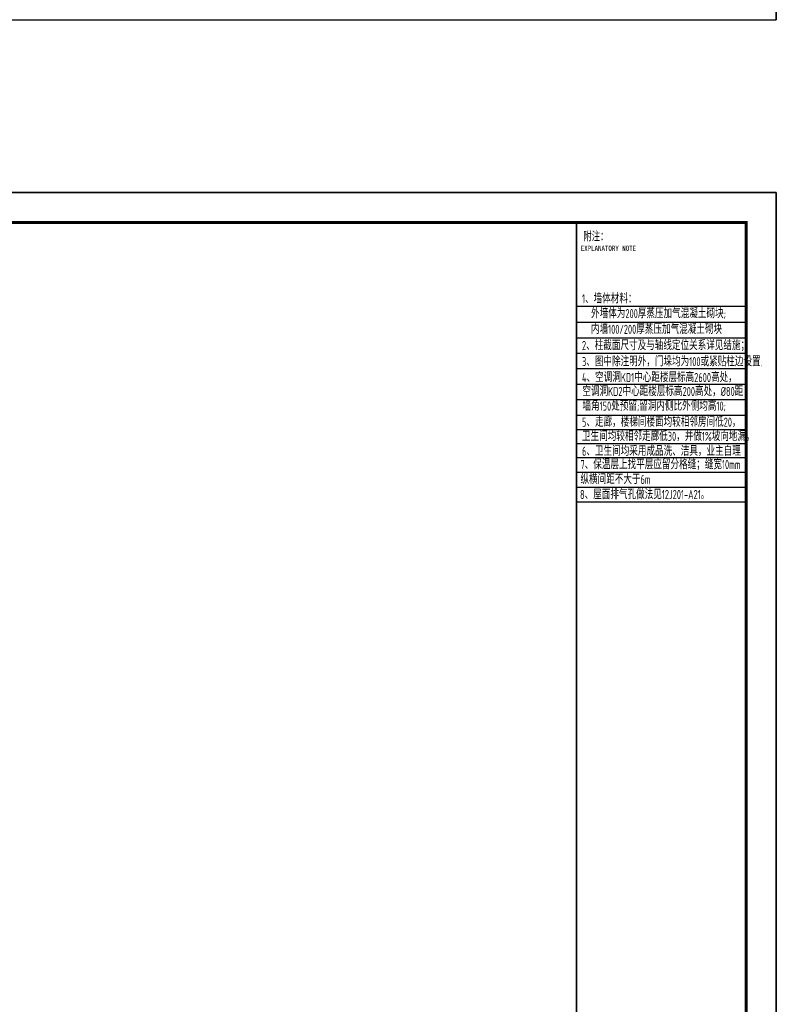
# Model space of a CAD drawing. Header units: inches. Extents: x 224620 to 3435104, y 247406 to 993300.
# Tile 39 of 110: x 309907 to 334909, y 350777 to 383332. Entities that reach past the tile are written whole.
import ezdxf
from ezdxf.enums import TextEntityAlignment as Align

# ---------------------------------------------------------------- set-up
doc = ezdxf.new("R2010")
doc.units = ezdxf.units.IN
doc.header["$MEASUREMENT"] = 0
for name, color, linetype in [('PUB_TEXT', 7, 'Continuous'), ('PUB_TITLE', 4, 'Continuous'), ('TK', 7, 'Continuous'), ('细线', 135, 'Continuous')]:
    doc.layers.add(name, color=color, linetype=linetype)
doc.styles.add('TKHZ1', font='txt', dxfattribs={"width": 0.8})
doc.styles.add('TSSD_Dimension', font='Tssdeng.shx', dxfattribs={"width": 0.7, "bigfont": 'hztxt.shx'})

# ---------------------------------------------------------------- blocks, each defined once
blk = doc.blocks.new('wrtgtg')
at = {"color": 4}
blk.add_line((7804, -4841), (7804, 52559), dxfattribs=at)
at = {"layer": 'PUB_TITLE'}
for p, q in [((-75296, 53559), (8804, 53559)), ((8804, 53559), (8804, -5841)), ((2204, 52559), (7804, 52559)), ((2204, 52559), (7804, 52559)), ((7804, -4841), (7804, 52559))]:
    blk.add_line(p, q, dxfattribs=at)
blk.add_lwpolyline([(-75296, -5841), (8804, -5841), (8804, 53559), (-75296, 53559)], close=True, dxfattribs=at)
at = {"layer": 'PUB_TITLE', "const_width": 100}
blk.add_lwpolyline([(-72796, -4841), (7804, -4841), (7804, 52559), (-72796, 52559)], close=True, dxfattribs=at)
at = {"layer": 'PUB_TITLE', "const_width": 50}
blk.add_lwpolyline([(2204, -4841), (2204, 52559)], dxfattribs=at)
at = {"layer": 'TK', "style": 'TKHZ1', "width": 0.7}
blk.add_text('附注：', height=280, dxfattribs=at).set_placement((2431, 51973))
at = {"layer": 'TK', "style": 'TKHZ1', "width": 0.8}
blk.add_text('EXPLANATORY NOTE', height=175, dxfattribs=at).set_placement((3257, 51710), align=Align.MIDDLE)

msp = doc.modelspace()

# ---------------------------------------------------------------- linework, layer by layer
at = {"layer": '细线'}
for points in [[(328309, 373855.6), (333909, 373855.6)], [(328309, 373329.2), (333909, 373329.2)], [(328309, 372817.9), (333909, 372817.9)], [(328309, 372817.9), (333909, 372817.9)], [(328309, 372817.9), (333909, 372817.9)], [(328309, 372306.6), (333909, 372306.6)], [(328309, 371795.3), (333909, 371795.3)], [(328309, 371284), (333909, 371284)], [(328309, 370772.7), (333909, 370772.7)], [(328309, 370261.4), (333909, 370261.4)], [(328309, 369777.1), (333909, 369777.1)], [(328309, 369319.3), (333909, 369319.3)], [(328309, 368861.5), (333909, 368861.5)], [(328309, 368861.5), (333909, 368861.5)], [(328309, 368368.7), (333909, 368368.7)], [(328309, 367875.8), (333909, 367875.8)], [(328309, 367385.9), (333909, 367385.9)]]:
    msp.add_lwpolyline(points, dxfattribs=at)

# ---------------------------------------------------------------- block references
for p in [(326104.7, 389172.7), (326104.7, 324064.1)]:
    msp.add_blockref('wrtgtg', p)

# ---------------------------------------------------------------- texts
at = {"layer": 'PUB_TEXT', "style": 'TSSD_Dimension', "width": 0.7}
for s, p in [('1、墙体材料：', (328488.5, 373954.4)), ('外墙体为200厚蒸压加气混凝土砌块;', (328788, 373463.3, 0)), ('内墙100/200厚蒸压加气混凝土砌块', (328784.9, 372944.7, 0)), ('2、柱截面尺寸及与轴线定位关系详见结施；', (328488.5, 372408.8)), ('3、图中除注明外，门垛均为100或紧贴柱边设置.', (328488.5, 371875.9)), ('4、空调洞KD1中心距楼层标高2600高处，', (328488.5, 371350.9)), ('空调洞KD2中心距楼层标高200高处，%%C80距', (328501.7, 370889.5)), ('墙角150处预留;留洞内侧比外侧均高10;', (328503.5, 370405.5)), ('5、走廊，楼梯间楼面均较相邻房间低20，', (328488.5, 369875.1)), ('卫生间均较相邻走廊低30，并做1%%%坡向地漏。', (328488.5, 369404.8)), ('6、卫生间均采用成品洗、洁具，业主自理', (328488.5, 368914.7)), ('7、保温层上找平层应留分格缝；缝宽10mm', (328437.5, 368472.1)), ('纵横间距不大于6m', (328437.5, 367981.2)), ('8、屋面排气孔做法见12J201-A21。', (328423.9, 367481.5))]:
    msp.add_text(s, height=300, dxfattribs=at).set_placement(p)

doc.saveas('drawing.dxf')
